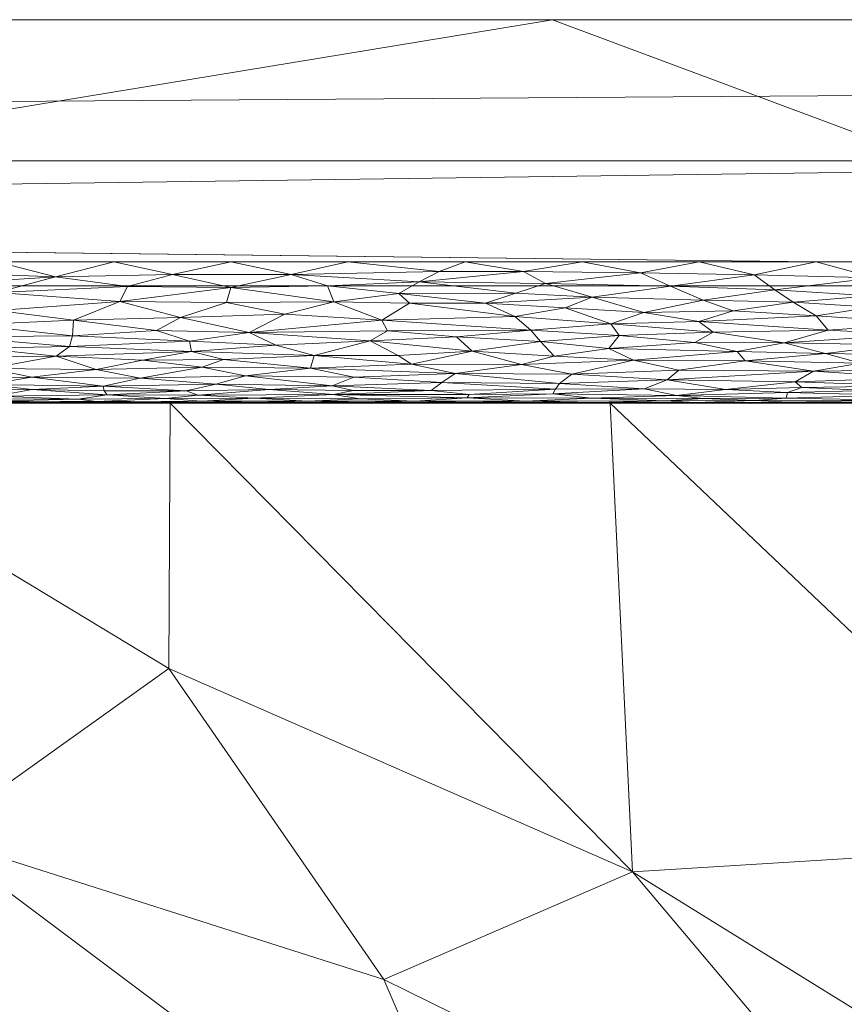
# Model space of a CAD drawing. Header units: millimetres. Extents: x -300 to 300, y 0 to 450.
# Tile 117 of 256: x -170 to -159, y 436 to 450. Entities that reach past the tile are written whole.
import ezdxf

# ---------------------------------------------------------------- set-up
doc = ezdxf.new("R2010")
doc.units = ezdxf.units.MM
doc.layers.add('A-GENM', color=13, linetype='Continuous')

# ---------------------------------------------------------------- blocks, each defined once
blk = doc.blocks.new('MODEL_CCAS0420-1080410R0 - MODEL_CCAS0420-1080410R0-453240-Preview')
at = {"layer": 'A-GENM', "lineweight": 9}
mesh = blk.add_polyface(dxfattribs=at)
corners = [(-296.159, -20, -110), (-295.657, -15.55, -110), (-294.177, -11.323, -110), (-291.793, -7.531, -110), (-288.625, -4.364, -110), (-284.831, -1.981, -110), (-280.602, -0.502, -110), (-276.147, 0, -110), (276.147, 0, -110), (280.596, -0.501, -110), (284.825, -1.978, -110), (288.619, -4.359, -110), (291.788, -7.525, -110), (294.174, -11.316, -110), (295.656, -15.545, -110), (296.159, -20, -110), (296.159, -426.171, -110), (295.658, -430.617, -110), (294.182, -434.842, -110), (291.802, -438.632, -110), (288.638, -441.797, -110), (284.848, -444.179, -110), (280.622, -445.657, -110), (276.171, -446.159, -110), (-276.171, -446.159, -110), (-280.617, -445.658, -110), (-284.842, -444.182, -110), (-288.632, -441.802, -110), (-291.797, -438.638, -110), (-294.179, -434.848, -110), (-295.657, -430.622, -110), (-296.159, -426.171, -110)]
mesh.append_faces([[corners[k] for k in face] for face in [(15, 12, 13, 14)]], dxfattribs={"vtx0": -1})
mesh.append_faces([[corners[k] for k in face] for face in [(16, 8, 15)]], dxfattribs={"vtx0": -1, "vtx1": -1})
mesh.append_faces([[corners[k] for k in face] for face in [(24, 31, 7, 8)]], dxfattribs={"vtx0": -1, "vtx1": -1, "vtx3": -1})
mesh.append_faces([[corners[k] for k in face] for face in [(31, 24, 25, 30), (18, 21, 22, 17), (17, 22, 23, 16)]], dxfattribs={"vtx0": -1, "vtx2": -1})
mesh.append_faces([[corners[k] for k in face] for face in [(0, 3, 4, 5), (0, 5, 6, 7)]], dxfattribs={"vtx0": -1, "vtx3": -1})
mesh.append_faces([[corners[k] for k in face] for face in [(28, 29, 27)]], dxfattribs={"vtx1": -1})
mesh.append_faces([[corners[k] for k in face] for face in [(25, 26, 30), (11, 12, 15, 10), (9, 10, 15, 8), (31, 0, 7)]], dxfattribs={"vtx1": -1, "vtx2": -1})
mesh.append_faces([[corners[k] for k in face] for face in [(23, 24, 8, 16)]], dxfattribs={"vtx1": -1, "vtx2": -1, "vtx3": -1})
mesh.append_faces([[corners[k] for k in face] for face in [(26, 27, 29, 30)]], dxfattribs={"vtx1": -1, "vtx3": -1})
mesh.append_faces([[corners[k] for k in face] for face in [(19, 20, 21, 18)]], dxfattribs={"vtx2": -1})
mesh.append_faces([[corners[k] for k in face] for face in [(0, 1, 2, 3)]], dxfattribs={"vtx3": -1})
mesh = blk.add_polyface(dxfattribs=at)
corners = [(-279.918, -2), (-292.651, -7.27), (-297.929, -20), (-297.929, -224.97), (-297.929, -429.94), (-292.661, -442.661), (-279.94, -447.929), (0, -447.929), (279.94, -447.929), (292.661, -442.661), (297.929, -429.94), (297.929, -224.97), (297.929, -20), (292.651, -7.27), (279.918, -2), (0, -2), (0, -3.5), (13.257, -3.5), (26.515, -3.5), (39.772, -3.5), (53.029, -3.5), (66.287, -3.5), (79.544, -3.5), (92.801, -3.5), (106.059, -3.5), (119.316, -3.5), (132.573, -3.5), (145.831, -3.5), (159.088, -3.5), (172.345, -3.5), (185.603, -3.5), (198.86, -3.5), (212.117, -3.5), (225.375, -3.5), (238.632, -3.5), (251.889, -3.5), (265.147, -3.5), (278.404, -3.5), (291.028, -7.487), (296.497, -19.511), (296.5, -32.769), (296.5, -46.026), (296.5, -59.283), (296.5, -72.541), (296.5, -85.798), (296.5, -99.055), (296.5, -112.313), (296.5, -125.57), (296.5, -138.827), (296.5, -152.085), (296.5, -165.342), (296.5, -178.599), (296.5, -191.857), (296.5, -205.114), (296.5, -218.371), (296.5, -231.629), (296.5, -244.886), (296.5, -258.143), (296.499, -271.401), (296.499, -284.658), (296.499, -297.915), (296.499, -311.173), (296.499, -324.43), (296.499, -337.687), (296.5, -350.945), (296.5, -364.202), (296.5, -377.459), (296.5, -390.717), (296.5, -403.974), (296.5, -417.231), (296.497, -430.489), (291.028, -442.513), (278.404, -446.5), (265.147, -446.5), (251.889, -446.5), (238.632, -446.5), (225.375, -446.5), (212.117, -446.5), (198.86, -446.5), (185.603, -446.5), (172.345, -446.5), (159.088, -446.5), (145.831, -446.5), (132.573, -446.5), (119.316, -446.5), (106.059, -446.5), (92.801, -446.5), (79.544, -446.5), (66.287, -446.5), (53.029, -446.5), (39.772, -446.5), (26.515, -446.5), (13.257, -446.5), (0, -446.5), (-12.926, -446.5), (-25.852, -446.5), (-38.777, -446.5), (-51.703, -446.5), (-64.629, -446.5), (-77.555, -446.5), (-90.48, -446.5), (-103.406, -446.5), (-116.332, -446.5), (-129.258, -446.5), (-142.183, -446.5), (-155.109, -446.5), (-168.035, -446.5), (-180.961, -446.5), (-193.887, -446.5), (-206.812, -446.5), (-219.738, -446.5), (-232.664, -446.5), (-245.59, -446.5), (-258.515, -446.5), (-271.441, -446.5), (-284.356, -445.968), (-294.544, -438.124), (-296.5, -425.35), (-296.5, -412.424), (-296.5, -399.498), (-296.5, -386.572), (-296.5, -373.646), (-296.5, -360.721), (-296.5, -347.795), (-296.499, -334.869), (-296.499, -321.943), (-296.499, -309.018), (-296.499, -296.092), (-296.499, -283.166), (-296.499, -270.24), (-296.5, -257.315), (-296.5, -244.389), (-296.5, -231.463), (-296.5, -218.537), (-296.5, -205.611), (-296.5, -192.686), (-296.5, -179.76), (-296.5, -166.834), (-296.5, -153.908), (-296.5, -140.983), (-296.5, -128.057), (-296.5, -115.131), (-296.5, -102.205), (-296.5, -89.28), (-296.5, -76.354), (-296.5, -63.428), (-296.5, -50.502), (-296.5, -37.576), (-296.5, -24.651), (-294.544, -11.876), (-284.356, -4.032), (-271.441, -3.5), (-258.515, -3.5), (-245.59, -3.5), (-232.664, -3.5), (-219.738, -3.5), (-206.812, -3.5), (-193.887, -3.5), (-180.961, -3.5), (-168.035, -3.5), (-155.109, -3.5), (-142.183, -3.5), (-129.258, -3.5), (-116.332, -3.5), (-103.406, -3.5), (-90.48, -3.5), (-77.555, -3.5), (-64.629, -3.5), (-51.703, -3.5), (-38.777, -3.5), (-25.852, -3.5), (-12.926, -3.5), (-294.538, -438.129), (-294.547, -438.108)]
mesh.append_faces([[corners[k] for k in face] for face in [(116, 172, 173)]])
mesh.append_faces([[corners[k] for k in face] for face in [(118, 4, 117), (6, 115, 5), (115, 6, 114), (7, 104, 6), (1, 150, 0), (151, 0, 150)]], dxfattribs={"vtx0": -1, "vtx1": -1})
mesh.append_faces([[corners[k] for k in face] for face in [(4, 124, 125), (7, 99, 100), (2, 148, 149), (149, 1, 2), (2, 141, 142), (0, 151, 152), (0, 160, 161, 15), (15, 165, 166), (15, 170, 171), (8, 81, 82, 7), (8, 72, 73), (11, 61, 62, 10), (12, 46, 47, 11), (38, 13, 14, 37), (13, 38, 39, 12)]], dxfattribs={"vtx0": -1, "vtx2": -1})
mesh.append_faces([[corners[k] for k in face] for face in [(4, 118, 119, 120), (4, 120, 121, 122), (3, 128, 129, 130), (3, 130, 131, 132), (3, 138, 139, 140), (0, 154, 155, 156), (0, 156, 157, 158), (15, 161, 162, 163), (15, 163, 164, 165), (8, 73, 74, 75), (7, 86, 87, 88), (7, 83, 84, 85), (10, 68, 69, 70), (11, 55, 56, 57), (14, 28, 29, 30), (14, 32, 33, 34), (15, 19, 20, 21), (12, 44, 45, 46), (11, 49, 50, 51), (11, 47, 48, 49), (12, 39, 40, 41)]], dxfattribs={"vtx0": -1, "vtx3": -1})
mesh.append_faces([[corners[k] for k in face] for face in [(123, 124, 4, 122), (127, 128, 3, 126), (113, 114, 6, 112), (111, 112, 6, 110), (109, 110, 6, 108), (107, 108, 6, 106), (96, 97, 7, 95), (105, 106, 6, 104), (103, 104, 7, 102), (101, 102, 7, 100), (98, 99, 7, 97), (94, 95, 7, 93), (135, 136, 3, 134), (137, 138, 3, 136), (133, 134, 3, 132), (145, 146, 2, 144), (147, 148, 2, 146), (143, 144, 2, 142), (149, 150, 1), (153, 154, 0, 152), (159, 160, 0, 158), (169, 170, 15, 168), (167, 168, 15, 166), (78, 79, 8, 77), (80, 81, 8, 79), (76, 77, 8, 75), (91, 92, 7, 90), (89, 90, 7, 88), (85, 86, 7), (82, 83, 7), (67, 68, 10, 66), (65, 66, 10, 64), (60, 61, 11, 59), (58, 59, 11, 57), (63, 64, 10, 62), (54, 55, 11, 53), (26, 27, 15, 25), (31, 32, 14, 30), (16, 17, 15, 171), (18, 19, 15, 17), (24, 25, 15, 23), (22, 23, 15, 21), (34, 35, 14), (52, 53, 11, 51), (36, 37, 14, 35), (42, 43, 12, 41), (43, 44, 12), (92, 93, 7)]], dxfattribs={"vtx1": -1, "vtx2": -1})
mesh.append_faces([[corners[k] for k in face] for face in [(3, 4, 125, 126), (2, 3, 140, 141), (71, 72, 8, 9), (70, 71, 9, 10), (27, 28, 14, 15)]], dxfattribs={"vtx1": -1, "vtx3": -1})
mesh.append_faces([[corners[k] for k in face] for face in [(4, 173, 117), (115, 172, 5)]], dxfattribs={"vtx2": -1})
mesh = blk.add_polyface(dxfattribs=at)
corners = [(163.463, -432.282, -33.899), (165.21, -436.335, -24.336), (171.58, -438.364, -19.553), (169.145, -422.054, -58.024), (170.804, -427.698, -44.713), (178.66, -427.749, -44.588), (155.165, -427.168, -45.961), (163.69, -427.532, -45.105), (154.436, -422.055, -58.024), (168.255, -440.739, -13.947), (156.983, -432.283, -33.893), (161.688, -437.863, -20.729), (172.341, -433.538, -30.938), (180.054, -433.34, -31.402), (161.791, -422.055, -58.024), (176.499, -422.053, -58.023), (162.006, -444.5, -5.056), (155.42, -438.247, -19.818), (147.082, -422.054, -58.024), (151.921, -431.814, -34.997), (155.775, -444.5, -5.054), (168.237, -444.5, -5.058), (174.468, -444.5, -5.059), (148.322, -427.768, -44.541), (180.699, -444.5, -5.061), (149.395, -438.93, -18.199), (149.544, -444.5, -5.052), (148.661, -433.235, -31.639), (175.567, -437.549, -21.474)]
mesh.append_faces([[corners[k] for k in face] for face in [(14, 4, 3)]], dxfattribs={"vtx0": -1, "vtx1": -1})
mesh.append_faces([[corners[k] for k in face] for face in [(0, 1, 2), (3, 4, 5), (6, 7, 8), (9, 2, 1), (1, 10, 11), (12, 13, 4), (14, 7, 4), (4, 7, 12), (2, 12, 0), (16, 11, 17), (10, 0, 6), (12, 7, 0), (7, 6, 0), (11, 19, 17), (6, 23, 10), (19, 10, 23), (25, 20, 17), (19, 11, 10), (10, 1, 0), (9, 1, 11), (21, 9, 11), (2, 9, 22), (17, 19, 27), (12, 2, 28)]], dxfattribs={"vtx0": -1, "vtx1": -1, "vtx2": -1})
mesh.append_faces([[corners[k] for k in face] for face in [(5, 15, 3), (7, 14, 8), (17, 20, 16), (2, 22, 24), (25, 26, 20), (11, 16, 21)]], dxfattribs={"vtx0": -1, "vtx2": -1})
mesh.append_faces([[corners[k] for k in face] for face in [(8, 18, 6), (21, 22, 9)]], dxfattribs={"vtx1": -1, "vtx2": -1})
mesh = blk.add_polyface(dxfattribs=at)
corners = [(266.079, -440.415, -4.934), (272.096, -444.5, -2), (271.694, -439.054, -4.948), (174.468, -444.5, -5.059), (169.305, -444.5, -2), (175.351, -444.5, -2), (283.819, -442.863, -2), (277.308, -437.692, -4.962), (278.142, -444.5, -2), (250.934, -444.5, -2), (254.85, -443.138, -4.907), (249.236, -444.5, -4.893), (235.817, -444.5, -2), (230.544, -444.5, -4.958), (229.771, -444.5, -2), (243.005, -444.5, -4.914), (247.91, -444.5, -2), (282.922, -436.331, -4.976), (187.444, -444.5, -2), (193.161, -444.5, -5.065), (186.93, -444.5, -5.063), (181.398, -444.5, -2), (260.004, -444.5, -2), (253.957, -444.5, -2), (241.864, -444.5, -2), (236.775, -444.5, -4.936), (266.05, -444.5, -2), (218.083, -444.5, -5.001), (223.724, -444.5, -2), (224.314, -444.5, -4.98), (211.853, -444.5, -5.023), (217.677, -444.5, -2), (199.538, -444.5, -2), (205.584, -444.5, -2), (205.622, -444.5, -5.045), (199.392, -444.5, -5.066), (180.699, -444.5, -5.061), (193.491, -444.5, -2), (163.258, -444.5, -2), (168.237, -444.5, -5.058), (162.006, -444.5, -5.056), (260.465, -441.777, -4.92), (289.496, -441.227, -2), (275.119, -444.5, -2), (211.631, -444.5, -2), (263.027, -444.5, -2)]
mesh.append_faces([[corners[k] for k in face] for face in [(0, 1, 2), (6, 7, 8), (12, 13, 14), (7, 6, 17), (22, 10, 23), (27, 28, 29), (21, 36, 5), (41, 26, 0), (42, 17, 6), (3, 5, 36), (10, 22, 41), (2, 8, 7)]], dxfattribs={"vtx0": -1, "vtx1": -1})
mesh.append_faces([[corners[k] for k in face] for face in [(3, 4, 5), (9, 10, 11), (18, 19, 20, 21), (0, 26, 1), (2, 1, 43), (21, 20, 36), (44, 30, 34, 33), (4, 3, 39), (2, 43, 8)]], dxfattribs={"vtx0": -1, "vtx2": -1})
mesh.append_faces([[corners[k] for k in face] for face in [(41, 22, 45, 26)]], dxfattribs={"vtx0": -1, "vtx3": -1})
mesh.append_faces([[corners[k] for k in face] for face in [(9, 23, 10), (13, 29, 14), (28, 14, 29), (44, 31, 30), (18, 37, 19)]], dxfattribs={"vtx1": -1, "vtx2": -1})
mesh.append_faces([[corners[k] for k in face] for face in [(11, 15, 16, 9), (24, 16, 15, 25), (25, 13, 12, 24), (27, 30, 31, 28), (32, 33, 34, 35), (37, 32, 35, 19), (38, 4, 39, 40)]], dxfattribs={"vtx1": -1, "vtx3": -1})
mesh = blk.add_polyface(dxfattribs=at)
corners = [(31.155, -444.5, -4.992), (24.924, -444.5, -4.994), (30.233, -444.5, -2), (36.28, -444.5, -2), (93.465, -444.5, -4.99), (90.699, -444.5, -2), (96.746, -444.5, -2), (99.696, -444.5, -4.99), (112.158, -444.5, -5.006), (105.927, -444.5, -4.998), (108.839, -444.5, -2), (114.885, -444.5, -2), (6, -444.5, -4.998), (0, -444.5, -5), (0, -444.5, -3.5), (66.513, -444.5, -2), (72.559, -444.5, -2), (68.541, -444.5, -4.988), (24.186, -444.5, -2), (18.693, -444.5, -4.995), (18.14, -444.5, -2), (42.326, -444.5, -2), (48.373, -444.5, -2), (43.617, -444.5, -4.989), (37.386, -444.5, -4.99), (12.462, -444.5, -4.997), (12.093, -444.5, -2), (133.025, -444.5, -2), (139.072, -444.5, -2), (137.082, -444.5, -5.037), (130.851, -444.5, -5.029), (49.848, -444.5, -4.987), (54.419, -444.5, -2), (56.079, -444.5, -4.988), (0, -444.5, -2), (6.047, -444.5, -2), (102.792, -444.5, -2), (162.006, -444.5, -5.056), (155.775, -444.5, -5.054), (157.211, -444.5, -2), (163.258, -444.5, -2), (78.606, -444.5, -2), (84.652, -444.5, -2), (81.003, -444.5, -4.989), (74.772, -444.5, -4.989), (126.978, -444.5, -2), (124.62, -444.5, -5.021), (118.389, -444.5, -5.013), (120.932, -444.5, -2), (143.313, -444.5, -5.045), (145.118, -444.5, -2), (149.544, -444.5, -5.052), (87.234, -444.5, -4.989), (62.31, -444.5, -4.988), (60.466, -444.5, -2), (151.165, -444.5, -2)]
mesh.append_faces([[corners[k] for k in face] for face in [(15, 53, 54), (53, 15, 17), (52, 5, 4), (29, 28, 49), (39, 38, 55)]], dxfattribs={"vtx0": -1, "vtx1": -1})
mesh.append_faces([[corners[k] for k in face] for face in [(14, 35, 12)]], dxfattribs={"vtx0": -1, "vtx1": -1, "vtx2": -1})
mesh.append_faces([[corners[k] for k in face] for face in [(4, 5, 6, 7), (18, 1, 19, 20), (20, 19, 25, 26), (31, 22, 32, 33), (22, 31, 23), (1, 18, 2), (26, 25, 12, 35), (49, 28, 50, 51), (55, 38, 51, 50), (54, 53, 33, 32), (7, 6, 36), (48, 46, 47), (46, 48, 45)]], dxfattribs={"vtx0": -1, "vtx2": -1})
mesh.append_faces([[corners[k] for k in face] for face in [(15, 16, 17)]], dxfattribs={"vtx1": -1, "vtx2": -1})
mesh.append_faces([[corners[k] for k in face] for face in [(0, 1, 2, 3), (8, 9, 10, 11), (21, 22, 23, 24), (27, 28, 29, 30), (9, 7, 36, 10), (24, 0, 3, 21), (37, 38, 39, 40), (41, 42, 43, 44), (45, 27, 30, 46), (47, 8, 11, 48), (16, 41, 44, 17), (42, 5, 52, 43)]], dxfattribs={"vtx1": -1, "vtx3": -1})
mesh.append_faces([[corners[k] for k in face] for face in [(12, 13, 14), (14, 34, 35)]], dxfattribs={"vtx2": -1})
mesh = blk.add_polyface(dxfattribs=at)
corners = [(157.771, -445.469, -0.292), (159.539, -445.354, -0.365), (157.953, -445.324, -0.386), (158.021, -444.613, -1.335), (159.512, -444.57, -1.474), (157.979, -444.539, -1.606), (159.479, -444.513, -1.772), (158.108, -444.507, -1.837), (158.723, -444.5, -2), (158.259, -446.273, -0.015), (159.088, -446.5), (159.965, -446.315, -0.01), (159.125, -444.949, -0.736), (161.197, -444.828, -0.902), (159.386, -444.802, -0.944), (158.955, -445.2, -0.482), (160.204, -445.231, -0.456), (160.091, -445.097, -0.575), (157.431, -446.5), (159.675, -446.104, -0.044), (158.295, -445.855, -0.113), (158.31, -446.016, -0.065), (159.412, -445.929, -0.089), (159.089, -445.732, -0.161), (158.92, -445.53, -0.257), (157.499, -445.631, -0.206), (160.751, -445.656, -0.194), (157.57, -445.175, -0.502), (159.495, -444.65, -1.24), (158.328, -444.675, -1.182), (159.291, -444.719, -1.091), (159.963, -444.535, -1.625), (160.235, -444.5, -2), (157.739, -444.743, -1.044), (157.677, -444.855, -0.863), (160.37, -444.693, -1.144), (160.545, -445.502, -0.273), (158.458, -445.065, -0.607), (157.946, -444.964, -0.719), (160.263, -445.804, -0.132), (156.889, -445.841, -0.118), (157.211, -444.5, -2), (157.112, -446.215, -0.023)]
mesh.append_faces([[corners[k] for k in face] for face in [(8, 6, 32), (41, 7, 8)]], dxfattribs={"vtx0": -1, "vtx1": -1})
mesh.append_faces([[corners[k] for k in face] for face in [(0, 1, 2), (3, 4, 5), (6, 7, 5), (8, 7, 6), (9, 10, 11), (12, 13, 14), (1, 15, 2), (15, 16, 17), (9, 11, 19), (20, 21, 22), (23, 24, 25), (23, 26, 24), (24, 0, 25), (27, 2, 15), (28, 29, 30), (31, 5, 4), (4, 3, 28), (14, 33, 34), (3, 29, 28), (12, 14, 34), (30, 35, 28), (1, 24, 36), (1, 16, 15), (37, 17, 12), (37, 27, 15), (17, 37, 15), (37, 12, 38), (9, 19, 21), (23, 20, 22), (23, 22, 39), (19, 22, 21), (25, 20, 23), (40, 21, 20), (12, 34, 38), (30, 33, 14), (33, 30, 29), (35, 30, 14), (5, 31, 6), (1, 0, 24), (21, 42, 9)]], dxfattribs={"vtx0": -1, "vtx1": -1, "vtx2": -1})
mesh.append_faces([[corners[k] for k in face] for face in [(9, 18, 10)]], dxfattribs={"vtx0": -1, "vtx2": -1})
mesh = blk.add_polyface(dxfattribs=at)
corners = [(161.879, -445.458, -0.298), (162.024, -445.27, -0.425), (160.804, -445.356, -0.364), (160.69, -444.563, -1.5), (159.512, -444.57, -1.474), (161.063, -444.607, -1.355), (160.745, -446.5), (161.574, -446.341, -0.007), (159.965, -446.315, -0.01), (161.527, -445.783, -0.14), (161.997, -445.623, -0.21), (160.751, -445.656, -0.194), (160.689, -445.957, -0.081), (161.151, -446.154, -0.034), (162.26, -445.999, -0.069), (159.412, -445.929, -0.089), (160.263, -445.804, -0.132), (161.675, -445.106, -0.566), (161.033, -444.967, -0.715), (160.091, -445.097, -0.575), (160.803, -444.506, -1.839), (161.221, -444.533, -1.636), (162.224, -444.508, -1.822), (161.522, -444.701, -1.126), (160.37, -444.693, -1.144), (161.197, -444.828, -0.902), (159.495, -444.65, -1.24), (159.963, -444.535, -1.625), (159.125, -444.949, -0.736), (159.539, -445.354, -0.365), (160.204, -445.231, -0.456), (162.549, -444.908, -0.789), (159.479, -444.513, -1.772), (160.235, -444.5, -2), (162.27, -444.567, -1.485), (162.402, -446.5), (159.675, -446.104, -0.044), (159.088, -446.5), (160.545, -445.502, -0.273), (158.92, -445.53, -0.257), (159.089, -445.732, -0.161), (161.746, -444.5, -2), (159.386, -444.802, -0.944)]
mesh.append_faces([[corners[k] for k in face] for face in [(0, 1, 2), (3, 4, 5), (6, 7, 8), (9, 10, 11), (12, 13, 14), (15, 12, 16), (17, 18, 19), (20, 21, 22), (23, 24, 25), (5, 4, 26), (27, 21, 20), (28, 19, 18), (24, 5, 26), (29, 2, 30), (18, 31, 25), (28, 18, 25), (30, 17, 19), (32, 20, 33), (21, 3, 34), (36, 13, 12), (8, 7, 13), (12, 14, 9), (9, 11, 16), (12, 15, 36), (8, 13, 36), (2, 29, 38), (17, 30, 1), (0, 2, 38), (1, 30, 2), (38, 11, 10), (38, 10, 0), (39, 11, 38), (9, 16, 12), (11, 40, 16), (42, 25, 24), (5, 24, 23), (3, 27, 4), (34, 3, 5), (27, 3, 21), (20, 32, 27), (41, 20, 22)]], dxfattribs={"vtx0": -1, "vtx1": -1, "vtx2": -1})
mesh.append_faces([[corners[k] for k in face] for face in [(8, 37, 6), (20, 41, 33)]], dxfattribs={"vtx0": -1, "vtx2": -1})
mesh.append_faces([[corners[k] for k in face] for face in [(6, 35, 7)]], dxfattribs={"vtx1": -1, "vtx2": -1})
mesh = blk.add_polyface(dxfattribs=at)
corners = [(161.063, -444.607, -1.355), (161.522, -444.701, -1.126), (162.816, -444.628, -1.296), (164.028, -444.573, -1.464), (163.203, -444.528, -1.667), (162.27, -444.567, -1.485), (162.549, -444.908, -0.789), (161.033, -444.967, -0.715), (161.675, -445.106, -0.566), (162.724, -444.778, -0.983), (162.777, -444.695, -1.138), (161.879, -445.458, -0.298), (161.997, -445.623, -0.21), (163.127, -445.53, -0.257), (164.198, -444.92, -0.773), (162.26, -445.999, -0.069), (161.151, -446.154, -0.034), (162.921, -446.191, -0.027), (161.574, -446.341, -0.007), (163.355, -445.723, -0.164), (161.197, -444.828, -0.902), (163.338, -446.053, -0.055), (163.231, -446.362, -0.006), (162.402, -446.5), (164.06, -446.5), (163.259, -445.045, -0.627), (162.799, -445.163, -0.513), (162.024, -445.27, -0.425), (162.224, -444.508, -1.822), (164, -444.507, -1.837), (163.258, -444.5, -2), (161.746, -444.5, -2), (161.221, -444.533, -1.636), (164.001, -444.622, -1.313), (162.991, -445.373, -0.352), (164.707, -446.214, -0.023), (162.641, -445.849, -0.116), (163.77, -445.916, -0.094), (161.527, -445.783, -0.14), (164.18, -445.437, -0.311), (163.959, -445.234, -0.454), (164.389, -444.79, -0.964)]
mesh.append_faces([[corners[k] for k in face] for face in [(0, 1, 2), (3, 4, 5), (6, 7, 8), (9, 10, 1), (11, 12, 13), (6, 14, 9), (15, 16, 17), (16, 18, 17), (13, 12, 19), (0, 2, 5), (9, 1, 20), (21, 15, 17), (6, 9, 20), (6, 25, 14), (26, 8, 27), (6, 8, 25), (10, 2, 1), (28, 29, 30), (29, 28, 4), (28, 32, 4), (33, 3, 2), (8, 26, 25), (34, 27, 11), (3, 5, 2), (4, 32, 5), (18, 23, 22), (22, 35, 17), (36, 37, 19), (11, 13, 34), (38, 15, 36), (36, 12, 38), (39, 34, 13), (26, 34, 40), (18, 22, 17), (41, 10, 9), (34, 26, 27), (40, 25, 26), (10, 33, 2), (37, 15, 21), (37, 36, 15), (12, 36, 19)]], dxfattribs={"vtx0": -1, "vtx1": -1, "vtx2": -1})
mesh.append_faces([[corners[k] for k in face] for face in [(22, 23, 24), (28, 30, 31)]], dxfattribs={"vtx0": -1, "vtx2": -1})
mesh = blk.add_polyface(dxfattribs=at)
corners = [(164.389, -444.79, -0.964), (162.724, -444.778, -0.983), (164.198, -444.92, -0.773), (165.402, -445.382, -0.346), (164.18, -445.437, -0.311), (165.158, -445.524, -0.261), (165.519, -444.506, -1.839), (164, -444.507, -1.837), (164.77, -444.527, -1.672), (165.636, -444.865, -0.848), (165.939, -444.741, -1.048), (164.538, -444.677, -1.178), (164.82, -445.052, -0.62), (166.247, -444.992, -0.686), (163.203, -444.528, -1.667), (164.028, -444.573, -1.464), (165.24, -445.673, -0.186), (163.127, -445.53, -0.257), (163.355, -445.723, -0.164), (163.959, -445.234, -0.454), (162.991, -445.373, -0.352), (164.848, -445.914, -0.094), (163.77, -445.916, -0.094), (164.997, -446.051, -0.056), (164.707, -446.214, -0.023), (166.009, -446.157, -0.033), (162.777, -444.695, -1.138), (163.259, -445.045, -0.627), (165.642, -444.676, -1.179), (165.921, -444.621, -1.314), (164.001, -444.622, -1.313), (164.77, -444.5, -2), (163.258, -444.5, -2), (166.281, -444.5, -2), (165.551, -444.561, -1.508), (165.005, -445.172, -0.506), (166.198, -445.171, -0.506), (164.427, -446.36, -0.006), (166.524, -446.318, -0.01), (163.338, -446.053, -0.055), (163.231, -446.362, -0.006), (164.06, -446.5), (165.717, -446.5), (165.917, -445.932, -0.088), (162.921, -446.191, -0.027)]
mesh.append_faces([[corners[k] for k in face] for face in [(0, 1, 2), (3, 4, 5), (6, 7, 8), (9, 10, 0), (0, 10, 11), (2, 9, 0), (2, 12, 13), (14, 15, 8), (16, 17, 18), (4, 19, 20), (21, 22, 23), (14, 8, 7), (23, 24, 25), (0, 11, 26), (12, 2, 27), (9, 2, 13), (11, 28, 29), (30, 29, 15), (31, 7, 6), (8, 15, 34), (29, 34, 15), (19, 12, 27), (35, 36, 12), (37, 38, 24), (24, 23, 39), (24, 40, 37), (18, 22, 21), (5, 17, 16), (19, 4, 3), (17, 5, 4), (40, 41, 37), (21, 23, 43), (23, 22, 39), (43, 16, 21), (18, 21, 16), (30, 26, 11), (11, 10, 28), (29, 30, 11), (12, 19, 35), (3, 35, 19), (39, 44, 24)]], dxfattribs={"vtx0": -1, "vtx1": -1, "vtx2": -1})
mesh.append_faces([[corners[k] for k in face] for face in [(7, 31, 32), (6, 33, 31)]], dxfattribs={"vtx0": -1, "vtx2": -1})
mesh.append_faces([[corners[k] for k in face] for face in [(41, 42, 37)]], dxfattribs={"vtx1": -1, "vtx2": -1})
mesh = blk.add_polyface(dxfattribs=at)
corners = [(166.247, -444.992, -0.686), (164.82, -445.052, -0.62), (166.198, -445.171, -0.506), (167.037, -444.506, -1.84), (166.288, -444.526, -1.676), (167.793, -444.526, -1.676), (167.044, -444.569, -1.48), (165.519, -444.506, -1.839), (164.77, -444.527, -1.672), (165.551, -444.561, -1.508), (166.281, -444.5, -2), (167.589, -444.769, -0.998), (165.939, -444.741, -1.048), (167.166, -444.883, -0.823), (166.009, -446.157, -0.033), (164.707, -446.214, -0.023), (166.524, -446.318, -0.01), (165.158, -445.524, -0.261), (167.118, -445.497, -0.276), (165.402, -445.382, -0.346), (167.374, -446.5), (168.202, -446.32, -0.009), (166.613, -445.759, -0.15), (165.24, -445.673, -0.186), (165.917, -445.932, -0.088), (165.005, -445.172, -0.506), (165.636, -444.865, -0.848), (167.783, -445.008, -0.667), (167.482, -445.116, -0.556), (167.793, -444.5, -2), (165.921, -444.621, -1.314), (166.831, -444.69, -1.149), (167.837, -444.609, -1.348), (166.738, -445.318, -0.39), (165.642, -444.676, -1.179), (168.091, -445.709, -0.17), (167.435, -445.921, -0.092), (167.374, -446.135, -0.037), (165.717, -446.5), (167.931, -445.227, -0.459), (164.427, -446.36, -0.006), (164.997, -446.051, -0.056), (167.963, -445.377, -0.35)]
mesh.append_faces([[corners[k] for k in face] for face in [(10, 3, 29), (20, 16, 38)]], dxfattribs={"vtx0": -1, "vtx1": -1})
mesh.append_faces([[corners[k] for k in face] for face in [(0, 1, 2), (3, 4, 5), (4, 6, 5), (3, 7, 4), (4, 8, 9), (3, 10, 7), (11, 12, 13), (14, 15, 16), (17, 18, 19), (16, 20, 21), (22, 23, 24), (25, 19, 2), (23, 18, 17), (13, 26, 0), (26, 13, 12), (27, 13, 0), (28, 0, 2), (7, 8, 4), (9, 6, 4), (30, 31, 32), (9, 30, 6), (33, 2, 19), (30, 34, 31), (35, 22, 36), (21, 37, 16), (14, 16, 37), (23, 22, 18), (2, 33, 39), (16, 40, 38), (30, 32, 6), (37, 24, 14), (41, 14, 24), (19, 18, 33), (42, 33, 18), (36, 22, 24), (18, 22, 35), (37, 36, 24), (31, 34, 12), (11, 31, 12), (0, 28, 27), (2, 39, 28)]], dxfattribs={"vtx0": -1, "vtx1": -1, "vtx2": -1})
mesh = blk.add_polyface(dxfattribs=at)
corners = [(167.589, -444.769, -0.998), (167.166, -444.883, -0.823), (168.661, -444.852, -0.867), (167.783, -445.008, -0.667), (169.281, -444.973, -0.708), (169.28, -444.523, -1.7), (170.048, -444.506, -1.838), (168.549, -444.506, -1.841), (169.185, -444.737, -1.056), (168.01, -444.674, -1.185), (167.374, -446.135, -0.037), (168.948, -445.939, -0.086), (167.435, -445.921, -0.092), (166.831, -444.69, -1.149), (169.847, -445.162, -0.514), (168.625, -445.108, -0.564), (167.931, -445.227, -0.459), (169.17, -444.672, -1.189), (166.738, -445.318, -0.39), (167.963, -445.377, -0.35), (168.301, -444.564, -1.498), (167.793, -444.526, -1.676), (167.044, -444.569, -1.48), (169.305, -444.5, -2), (167.793, -444.5, -2), (167.037, -444.506, -1.84), (167.837, -444.609, -1.348), (167.482, -445.116, -0.556), (169.125, -444.617, -1.325), (168.839, -446.152, -0.034), (168.202, -446.32, -0.009), (169.617, -445.452, -0.302), (168.43, -445.525, -0.26), (169.606, -445.671, -0.187), (169.86, -446.286, -0.013), (169.031, -446.5), (168.091, -445.709, -0.17), (167.374, -446.5), (169.66, -445.302, -0.402), (169.537, -444.555, -1.532), (167.118, -445.497, -0.276)]
mesh.append_faces([[corners[k] for k in face] for face in [(0, 1, 2), (2, 3, 4), (5, 6, 7), (8, 9, 0), (2, 8, 0), (10, 11, 12), (13, 0, 9), (1, 3, 2), (14, 15, 16), (8, 17, 9), (3, 15, 4), (18, 19, 16), (20, 21, 22), (23, 7, 6), (7, 25, 21), (22, 26, 20), (25, 7, 24), (21, 20, 5), (16, 15, 27), (26, 9, 28), (21, 5, 7), (29, 10, 30), (31, 32, 33), (34, 30, 35), (11, 33, 36), (29, 30, 34), (11, 10, 29), (14, 16, 38), (19, 38, 16), (19, 32, 31), (20, 28, 39), (28, 20, 26), (20, 39, 5), (9, 17, 28), (32, 19, 40), (38, 19, 31), (40, 36, 32), (33, 32, 36), (36, 12, 11), (13, 9, 26), (4, 15, 14), (27, 15, 3)]], dxfattribs={"vtx0": -1, "vtx1": -1, "vtx2": -1})
mesh.append_faces([[corners[k] for k in face] for face in [(23, 24, 7), (37, 35, 30)]], dxfattribs={"vtx1": -1, "vtx2": -1})
mesh = blk.add_polyface(dxfattribs=at)
corners = [(171.116, -446.208, -0.024), (169.86, -446.286, -0.013), (171.517, -446.348, -0.007), (170.713, -444.599, -1.379), (169.125, -444.617, -1.325), (170.188, -444.691, -1.146), (170.804, -444.527, -1.673), (171.563, -444.506, -1.838), (170.048, -444.506, -1.838), (170.798, -444.987, -0.691), (169.281, -444.973, -0.708), (169.847, -445.162, -0.514), (171.061, -445.607, -0.217), (169.606, -445.671, -0.187), (170.683, -445.811, -0.13), (169.537, -444.555, -1.532), (170.816, -444.76, -1.014), (170.193, -444.866, -0.847), (171.729, -444.853, -0.866), (169.185, -444.737, -1.056), (171.274, -445.439, -0.31), (169.66, -445.302, -0.402), (169.617, -445.452, -0.302), (168.948, -445.939, -0.086), (170.688, -446.067, -0.052), (168.661, -444.852, -0.867), (171.38, -444.672, -1.189), (172.317, -445.329, -0.382), (170.936, -445.276, -0.421), (172.366, -445.95, -0.083), (171.705, -445.142, -0.532), (172.517, -445.708, -0.171), (170.816, -444.5, -2), (172.328, -444.612, -1.339), (171.7, -444.57, -1.475), (170.646, -444.558, -1.521), (169.28, -444.523, -1.7), (169.305, -444.5, -2), (169.031, -446.5), (170.688, -446.5), (168.839, -446.152, -0.034), (169.17, -444.672, -1.189), (172.287, -446.187, -0.028)]
mesh.append_faces([[corners[k] for k in face] for face in [(0, 1, 2), (3, 4, 5), (6, 7, 8), (9, 10, 11), (12, 13, 14), (15, 4, 3), (16, 17, 18), (19, 17, 16), (20, 21, 22), (14, 23, 24), (17, 25, 10), (25, 17, 19), (5, 16, 26), (9, 17, 10), (17, 9, 18), (20, 27, 28), (14, 24, 29), (20, 28, 21), (11, 30, 9), (12, 14, 31), (7, 32, 8), (3, 26, 33), (16, 5, 19), (34, 35, 3), (36, 6, 8), (6, 36, 15), (14, 13, 23), (1, 39, 2), (24, 23, 40), (22, 13, 12), (22, 12, 20), (30, 11, 28), (28, 11, 21), (24, 40, 1), (3, 5, 26), (41, 19, 5), (5, 4, 41), (3, 35, 15), (34, 6, 35), (6, 15, 35), (42, 24, 0), (1, 0, 24)]], dxfattribs={"vtx0": -1, "vtx1": -1, "vtx2": -1})
mesh.append_faces([[corners[k] for k in face] for face in [(8, 32, 37), (1, 38, 39)]], dxfattribs={"vtx0": -1, "vtx2": -1})
mesh = blk.add_polyface(dxfattribs=at)
corners = [(-279.94, -449.928, -2.07), (-278.055, -448.043, -56.035), (-276.171, -446.159, -110), (276.171, -446.159, -110), (278.055, -448.043, -56.035), (279.94, -449.928, -2.07), (0, -449.928, -2.07)]
mesh.append_faces([[corners[k] for k in face] for face in [(6, 1, 2, 3)]], dxfattribs={"vtx0": -1, "vtx3": -1})
mesh.append_faces([[corners[k] for k in face] for face in [(3, 4, 6)]], dxfattribs={"vtx1": -1, "vtx2": -1})
mesh.append_faces([[corners[k] for k in face] for face in [(4, 5, 6), (6, 0, 1)]], dxfattribs={"vtx2": -1})
mesh = blk.add_polyface(dxfattribs=at)
corners = [(-279.94, -449.928, -2.07), (0, -449.928, -2.07), (279.94, -449.928, -2.07), (279.94, -449.368, -0.611), (279.94, -447.929), (0, -447.929), (-279.94, -447.929), (-279.94, -449.368, -0.611), (146.089, -449.928, -2.07), (139.97, -447.929), (209.955, -447.929), (246.477, -447.929), (73.044, -449.928, -2.07), (213.014, -449.928, -2.07), (69.985, -447.929), (246.477, -449.928, -2.07), (-146.089, -447.929), (-139.97, -449.928, -2.07), (-209.955, -449.928, -2.07), (-246.477, -449.928, -2.07), (-73.044, -447.929), (-213.014, -447.929), (-69.985, -449.928, -2.07), (-246.477, -447.929), (36.522, -449.928, -2.07), (34.992, -447.929), (52.489, -447.929), (-34.992, -449.928, -2.07), (-36.522, -447.929), (-18.261, -447.929), (263.208, -447.929), (109.567, -449.928, -2.07), (104.977, -447.929), (122.474, -447.929), (-263.208, -449.928, -2.07), (-104.977, -449.928, -2.07), (-109.566, -447.929), (-91.305, -447.929), (174.962, -447.929), (179.551, -449.928, -2.07), (162.82, -449.928, -2.07), (-179.551, -447.929), (-174.962, -449.928, -2.07), (-192.459, -449.928, -2.07), (127.828, -449.928, -2.07), (18.261, -449.928, -2.07), (17.496, -447.929), (229.746, -449.928, -2.07), (228.216, -447.929), (-229.746, -447.929), (-228.216, -449.928, -2.07), (-54.783, -447.929), (-52.489, -449.928, -2.07), (87.481, -447.929), (91.305, -449.928, -2.07), (-127.828, -447.929), (-122.474, -449.928, -2.07), (196.283, -449.928, -2.07), (192.459, -447.929), (-157.466, -449.928, -2.07), (-162.82, -447.929), (54.783, -449.928, -2.07), (-17.496, -449.928, -2.07), (263.208, -449.928, -2.07), (-263.208, -447.929), (-87.481, -449.928, -2.07), (157.466, -447.929), (-196.283, -447.929)]
mesh.append_faces([[corners[k] for k in face] for face in [(44, 33, 31), (45, 46, 1), (49, 50, 21), (51, 52, 28), (53, 54, 32), (55, 56, 36), (57, 58, 39), (59, 60, 42)]], dxfattribs={"vtx0": -1, "vtx1": -1})
mesh.append_faces([[corners[k] for k in face] for face in [(34, 64, 7), (30, 63, 3)]], dxfattribs={"vtx0": -1, "vtx1": -1, "vtx2": -1})
mesh.append_faces([[corners[k] for k in face] for face in [(5, 62, 1, 46), (42, 60, 41, 43), (19, 23, 64, 34), (32, 54, 31, 33), (18, 67, 21, 50), (28, 52, 27, 29), (39, 58, 38, 40), (36, 56, 35, 37), (62, 5, 29, 27), (67, 18, 43, 41), (37, 35, 65), (40, 38, 66)]], dxfattribs={"vtx0": -1, "vtx2": -1})
mesh.append_faces([[corners[k] for k in face] for face in [(2, 3, 63)]], dxfattribs={"vtx1": -1})
mesh.append_faces([[corners[k] for k in face] for face in [(25, 46, 45, 24), (9, 33, 44, 8), (48, 10, 13, 47), (11, 48, 47, 15), (66, 9, 8, 40), (19, 50, 49, 23), (20, 37, 65, 22), (26, 25, 24, 61), (14, 26, 61, 12), (22, 52, 51, 20), (30, 11, 15, 63), (12, 54, 53, 14), (17, 56, 55, 16), (10, 58, 57, 13), (16, 60, 59, 17)]], dxfattribs={"vtx1": -1, "vtx3": -1})
mesh.append_faces([[corners[k] for k in face] for face in [(3, 4, 30), (64, 6, 7), (7, 0, 34)]], dxfattribs={"vtx2": -1})

msp = doc.modelspace()

# ---------------------------------------------------------------- block references
at = {"layer": 'A-GENM', "lineweight": 9, "rotation": 180}
msp.add_blockref('MODEL_CCAS0420-1080410R0 - MODEL_CCAS0420-1080410R0-453240-Preview', (0, 0, 850), dxfattribs=at)

doc.saveas('drawing.dxf')
